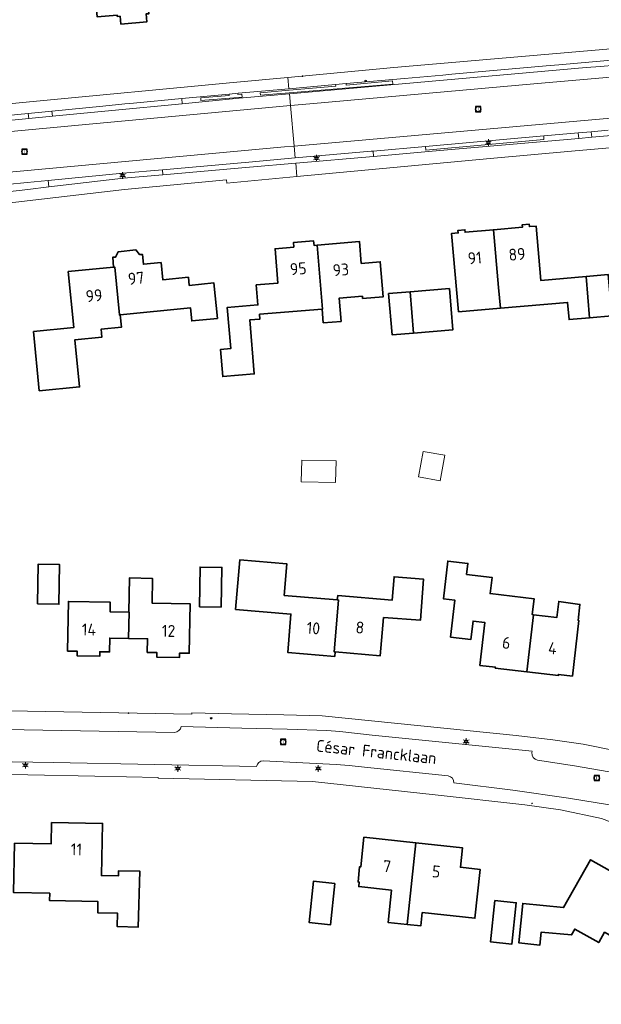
# Model space of a CAD drawing. Header units: metres. Extents: x 140853 to 145288, y 474558 to 480269.
# Tile 228 of 256: x 143730 to 143818, y 478371 to 478520. Entities that reach past the tile are written whole.
import ezdxf
from ezdxf.enums import TextEntityAlignment as Align

# ---------------------------------------------------------------- set-up
doc = ezdxf.new("R2010")
doc.units = ezdxf.units.M
doc.header["$MEASUREMENT"] = 0
for name, color, linetype, lineweight in [('B-WE-KL-ET_LS_OV_LICHTMAST-S', 190, 'Continuous', 18), ('B-WE-KL-WATER_BRANDLEIDING_PUT-S', 150, 'Continuous', 18), ('B-WE-OG-BEBOUWING-G', 7, 'Continuous', 35), ('B-WE-OG-BEBOUWING_BIJGEBOUW-G', 7, 'Continuous', 18), ('B-WE-OG-BEBOUWING_HUISNUMMER-T18', 10, 'Continuous', 18), ('B-WE-OG-BEBOUWING_STRAATNAAM-T18', 10, 'Continuous', 18), ('B-WE-OG-TERREIN_ERF-G', 7, 'Continuous', 18), ('B-WE-RI-GWA_RIOOLPUT-S', 30, 'Continuous', 18), ('B-WE-VH-VERHARDING_ASFALT-G', 252, 'Continuous', 18), ('B-WE-VH-VERHARDING_BETONSTRAATSTEEN-G', 252, 'Continuous', 18), ('B-WE-VH-VERHARDING_GRASBETONSTEEN-G', 70, 'Continuous', 18), ('B-WE-VH-VERHARDING_TEGEL-G', 252, 'Continuous', 18), ('X-XX-XX-ALGEMEEN-S', 7, 'Continuous', 18)]:
    doc.layers.add(name, color=color, linetype=linetype, lineweight=lineweight)
doc.styles.add('NLCS-ISO', font='txt')

# ---------------------------------------------------------------- blocks, each defined once
blk = doc.blocks.new('SIE-WEG_AFVALBAK_TYPE_01')
for radius in [0.25, 0.156]:
    blk.add_circle((0, 0), radius)
blk = doc.blocks.new('B-SIE-WEG_LICHTMAST-SO')
at = {"ltscale": 0.1}
for p, q in [((-1.1, 0.63), (-2.19, 1.27)), ((0, 1.27), (0, 2.53)), ((1.1, 0.63), (2.19, 1.27)), ((-1.1, -0.63), (-2.19, -1.27)), ((0, -1.27), (0, -2.53)), ((1.1, -0.63), (2.19, -1.27))]:
    blk.add_line(p, q, dxfattribs=at)
at = {"flags": 128}
for points in [[(-1.16, 0.5), (1.16, 0.5)], [(-1.16, -0.5), (1.16, -0.5)]]:
    blk.add_lwpolyline(points, dxfattribs=at)
at = {"ltscale": 0.1}
blk.add_circle((0, 0), 1.27, dxfattribs=at)
at = {"style": 'NLCS-ISO'}
blk.add_attdef('TYPE', text='', height=1.8, dxfattribs=at).set_placement((0, 2.53), align=Align.BOTTOM_CENTER)
blk = doc.blocks.new('SRI-PUT_INSPECTIE-SO')
at = {"lineweight": -3, "flags": 128}
blk.add_lwpolyline([(-2, -2), (2, -2), (2, 2), (-2, 2)], close=True, dxfattribs=at)
at = {"lineweight": -3, "ltscale": 1.5}
blk.add_circle((0, 0), 2, dxfattribs=at)
at = {"ltscale": 0.1, "style": 'NLCS-ISO'}
blk.add_text('I', height=2.5, dxfattribs=at).set_placement((0, -0.01), align=Align.MIDDLE_CENTER)
blk = doc.blocks.new('SIE-WEG_STRAATPOT_BRANDKRAAN-SO')
blk.add_ellipse((0, 0), major_axis=(-0.729, 0), ratio=0.685994)
at = {"style": 'NLCS-ISO'}
blk.add_text('BR', height=0.4, dxfattribs=at).set_placement((-0.3, -0.15))

msp = doc.modelspace()

# ---------------------------------------------------------------- linework, layer by layer
at = {"layer": 'B-WE-OG-BEBOUWING-G', "ltscale": 0.2, "flags": 128}
for points in [[(143752.807, 478523.263), (143752.514, 478526.641), (143755.901, 478526.934), (143755.032, 478536.957), (143751.495, 478536.65), (143752.07, 478530.015), (143741.212, 478529.073), (143741.98, 478520.319), (143744.98, 478520.582), (143744.998, 478520.378), (143745.445, 478520.417), (143745.549, 478519.221), (143749.464, 478519.561), (143749.36, 478520.756), (143749.789, 478520.793), (143749.751, 478521.222), (143752.013, 478521.418), (143751.86, 478523.181), (143752.807, 478523.263)], [(143802.981, 478476.252), (143813.152, 478477.14), (143813.379, 478474.54), (143816.479, 478474.811), (143815.978, 478481.05), (143809.089, 478480.449), (143808.371, 478488.678), (143807.365, 478488.59), (143807.332, 478488.969), (143806.286, 478488.877), (143806.319, 478488.499), (143801.918, 478488.115), (143802.706, 478479.4), (143802.981, 478476.252)], [(143796.635, 478475.698), (143802.981, 478476.252), (143802.706, 478479.4), (143801.918, 478488.115), (143797.642, 478487.742), (143797.609, 478488.12), (143796.563, 478488.029), (143796.596, 478487.65), (143795.6, 478487.563), (143796.635, 478475.698)], [(143775.265, 478485.786), (143774.777, 478485.745), (143774.719, 478486.443), (143771.659, 478486.188), (143771.717, 478485.49), (143768.887, 478485.254), (143769.32, 478480.062), (143766.031, 478479.788), (143766.284, 478476.759), (143761.65, 478476.373), (143762.169, 478470.144), (143760.634, 478470.016), (143760.975, 478465.921), (143765.739, 478466.318), (143765.058, 478474.489), (143766.602, 478474.618), (143766.543, 478475.335), (143776, 478476.124), (143776.07, 478476.129), (143775.265, 478485.786)], [(143775.265, 478485.786), (143776.07, 478476.129), (143776, 478476.124), (143776.173, 478474.041), (143778.864, 478474.265), (143778.573, 478477.763), (143782.11, 478478.058), (143782.137, 478477.739), (143785.246, 478477.998), (143784.807, 478483.27), (143781.937, 478483.03), (143781.663, 478486.319), (143775.265, 478485.786)], [(143745.462, 478475.255), (143756.091, 478476.295), (143756.284, 478474.325), (143760.155, 478474.703), (143759.63, 478480.078), (143755.887, 478479.712), (143755.768, 478480.936), (143751.896, 478480.557), (143751.641, 478483.165), (143748.954, 478482.902), (143748.808, 478484.395), (143748.38, 478484.353), (143747.828, 478485.064), (143745.144, 478484.801), (143744.74, 478483.997), (143744.312, 478483.955), (143744.458, 478482.462), (143744.616, 478482.477), (143745.327, 478475.242), (143745.462, 478475.255)], [(143744.458, 478482.462), (143737.588, 478481.79), (143738.418, 478473.31), (143732.337, 478472.715), (143733.213, 478463.758), (143739.294, 478464.353), (143738.596, 478471.489), (143742.676, 478471.888), (143742.561, 478473.072), (143745.646, 478473.374), (143745.462, 478475.255), (143745.327, 478475.242), (143744.616, 478482.477), (143744.458, 478482.462)], [(143816.479, 478474.811), (143819.854, 478475.105), (143819.31, 478481.341), (143815.978, 478481.05), (143816.479, 478474.811)], [(143789.315, 478478.728), (143786.071, 478478.458), (143786.59, 478472.23), (143789.824, 478472.499), (143789.315, 478478.728)], [(143789.824, 478472.499), (143795.792, 478472.995), (143795.273, 478479.224), (143789.315, 478478.728), (143789.824, 478472.499)], [(143777.968, 478424.253), (143777.829, 478424.265), (143778.494, 478432.112), (143778.306, 478432.128), (143770.275, 478432.815), (143770.682, 478437.567), (143763.548, 478438.178), (143762.908, 478430.695), (143771.28, 478429.979), (143770.819, 478424.157), (143777.916, 478423.595), (143777.968, 478424.253)], [(143807.984, 478429.891), (143807.811, 478429.911), (143808.089, 478432.315), (143801.434, 478433.086), (143801.719, 478435.54), (143797.864, 478435.987), (143798.057, 478437.646), (143795.027, 478437.997), (143794.367, 478432.305), (143796.086, 478432.106), (143795.436, 478426.504), (143798.526, 478426.145), (143798.847, 478428.917), (143800.635, 478428.71), (143799.884, 478422.233), (143802.228, 478421.961), (143802.21, 478421.802), (143806.983, 478421.249), (143807.984, 478429.891)], [(143732.914, 478431.537), (143736.173, 478431.479), (143736.279, 478437.468), (143733.02, 478437.526), (143732.914, 478431.537)], [(143757.438, 478431.094), (143760.72, 478431.034), (143760.834, 478437.045), (143757.544, 478437.103), (143757.438, 478431.094)], [(143746.742, 478430.292), (143746.801, 478430.291), (143746.73, 478426.299), (143749.59, 478426.252), (143749.544, 478424.182), (143751.005, 478424.156), (143750.993, 478423.476), (143754.412, 478423.416), (143754.424, 478424.096), (143755.894, 478424.07), (143756.026, 478431.559), (143750.267, 478431.661), (143750.333, 478435.39), (143746.833, 478435.452), (143746.742, 478430.292)], [(143778.306, 478432.128), (143778.494, 478432.112), (143777.829, 478424.265), (143777.968, 478424.253), (143784.812, 478423.673), (143785.296, 478429.455), (143790.891, 478429.043), (143791.348, 478435.258), (143786.896, 478435.639), (143786.592, 478432.082), (143778.362, 478432.786), (143778.306, 478432.128)], [(143746.742, 478430.292), (143743.923, 478430.342), (143743.948, 478431.782), (143737.611, 478431.894), (143737.479, 478424.395), (143738.948, 478424.357), (143738.937, 478423.677), (143742.356, 478423.62), (143742.367, 478424.3), (143743.837, 478424.276), (143743.871, 478426.346), (143746.73, 478426.299), (143746.801, 478430.291), (143746.742, 478430.292)], [(143806.983, 478421.249), (143811.756, 478420.696), (143811.774, 478420.854), (143813.874, 478420.611), (143814.842, 478429.023), (143814.733, 478429.036), (143815.012, 478431.46), (143811.817, 478431.903), (143811.536, 478429.479), (143807.984, 478429.891), (143806.983, 478421.249)], [(143735.053, 478398.484), (143734.982, 478395.215), (143729.463, 478395.335), (143729.3, 478387.877), (143734.798, 478387.757), (143734.774, 478386.657), (143742.083, 478386.497), (143742.046, 478384.808), (143745.055, 478384.742), (143745.011, 478382.721), (143748.193, 478382.651), (143748.424, 478391.1), (143745.195, 478391.171), (143745.178, 478390.371), (143742.608, 478390.427), (143742.781, 478398.315), (143735.053, 478398.484)], [(143790.168, 478395.398), (143782.332, 478396.233), (143781.854, 478391.748), (143781.685, 478391.766), (143781.441, 478389.469), (143781.61, 478389.451), (143781.543, 478388.775), (143786.499, 478388.217), (143785.98, 478383.344), (143788.883, 478383.035), (143790.168, 478395.398)], [(143788.883, 478383.035), (143790.942, 478382.816), (143791.156, 478384.824), (143799.13, 478383.975), (143799.917, 478391.363), (143796.924, 478391.682), (143797.24, 478394.645), (143790.168, 478395.398), (143788.883, 478383.035)], [(143822.486, 478379.776), (143826.567, 478387.145), (143825.531, 478387.721), (143825.691, 478387.998), (143820.911, 478390.76), (143820.751, 478390.483), (143816.63, 478392.825), (143812.534, 478385.587), (143806.374, 478386.233), (143805.749, 478380.265), (143808.971, 478379.928), (143809.175, 478381.877), (143813.753, 478381.448), (143814.247, 478382.33), (143817.867, 478380.301), (143818.747, 478381.871), (143822.486, 478379.776)], [(143777.954, 478389.26), (143774.725, 478389.606), (143774.052, 478383.332), (143777.284, 478382.992), (143777.954, 478389.26)], [(143802.157, 478386.675), (143801.5, 478380.399), (143804.732, 478380.06), (143805.389, 478386.336), (143802.157, 478386.675)]]:
    msp.add_lwpolyline(points, close=True, dxfattribs=at)
at = {"layer": 'B-WE-OG-BEBOUWING_BIJGEBOUW-G', "ltscale": 0.2, "flags": 128}
for points in [[(143794.57, 478454.003), (143791.295, 478454.603), (143790.586, 478450.737), (143793.861, 478450.137), (143794.57, 478454.003)], [(143772.858, 478450.002), (143778.012, 478449.894), (143778.136, 478453.162), (143772.927, 478453.271), (143772.858, 478450.002)]]:
    msp.add_lwpolyline(points, close=True, dxfattribs=at)
at = {"layer": 'B-WE-OG-TERREIN_ERF-G', "ltscale": 0.2, "flags": 128}
for points in [[(143752.807, 478523.263), (143751.86, 478523.181), (143752.013, 478521.418), (143749.751, 478521.222), (143749.789, 478520.793), (143749.36, 478520.756), (143749.464, 478519.561), (143745.549, 478519.221), (143745.445, 478520.417), (143744.998, 478520.378), (143744.98, 478520.582), (143741.98, 478520.319), (143741.212, 478529.073), (143752.07, 478530.015), (143751.495, 478536.65), (143755.032, 478536.957), (143755.901, 478526.934), (143752.514, 478526.641), (143752.807, 478523.263)], [(143813.152, 478477.14), (143802.981, 478476.252), (143796.635, 478475.698), (143795.6, 478487.563), (143796.596, 478487.65), (143796.563, 478488.029), (143797.609, 478488.12), (143797.642, 478487.742), (143801.918, 478488.115), (143806.319, 478488.499), (143806.286, 478488.877), (143807.332, 478488.969), (143807.365, 478488.59), (143808.371, 478488.678), (143809.089, 478480.449), (143815.978, 478481.05), (143819.31, 478481.341), (143819.854, 478475.105), (143816.479, 478474.811), (143813.379, 478474.54), (143813.152, 478477.14)], [(143776, 478476.124), (143766.543, 478475.335), (143766.602, 478474.618), (143765.058, 478474.489), (143765.739, 478466.318), (143760.975, 478465.921), (143760.634, 478470.016), (143762.169, 478470.144), (143761.65, 478476.373), (143766.284, 478476.759), (143766.031, 478479.788), (143769.32, 478480.062), (143768.887, 478485.254), (143771.717, 478485.49), (143771.659, 478486.188), (143774.719, 478486.443), (143774.777, 478485.745), (143775.265, 478485.786), (143781.663, 478486.319), (143781.937, 478483.03), (143784.807, 478483.27), (143785.246, 478477.998), (143782.137, 478477.739), (143782.11, 478478.058), (143778.573, 478477.763), (143778.864, 478474.265), (143776.173, 478474.041), (143776, 478476.124)], [(143744.458, 478482.462), (143744.312, 478483.955), (143744.74, 478483.997), (143745.144, 478484.801), (143747.828, 478485.064), (143748.38, 478484.353), (143748.808, 478484.395), (143748.954, 478482.902), (143751.641, 478483.165), (143751.896, 478480.557), (143755.768, 478480.936), (143755.887, 478479.712), (143759.63, 478480.078), (143760.155, 478474.703), (143756.284, 478474.325), (143756.091, 478476.295), (143745.462, 478475.255), (143745.646, 478473.374), (143742.561, 478473.072), (143742.676, 478471.888), (143738.596, 478471.489), (143739.294, 478464.353), (143733.213, 478463.758), (143732.337, 478472.715), (143738.418, 478473.31), (143737.588, 478481.79), (143744.458, 478482.462)], [(143789.824, 478472.499), (143786.59, 478472.23), (143786.071, 478478.458), (143789.315, 478478.728), (143795.273, 478479.224), (143795.792, 478472.995), (143789.824, 478472.499)], [(143778.306, 478432.128), (143778.362, 478432.786), (143786.592, 478432.082), (143786.896, 478435.639), (143791.348, 478435.258), (143790.891, 478429.043), (143785.296, 478429.455), (143784.812, 478423.673), (143777.968, 478424.253), (143777.916, 478423.595), (143770.819, 478424.157), (143771.28, 478429.979), (143762.908, 478430.695), (143763.548, 478438.178), (143770.682, 478437.567), (143770.275, 478432.815), (143778.306, 478432.128)], [(143807.984, 478429.891), (143811.536, 478429.479), (143811.817, 478431.903), (143815.012, 478431.46), (143814.733, 478429.036), (143814.842, 478429.023), (143813.874, 478420.611), (143811.774, 478420.854), (143811.756, 478420.696), (143806.983, 478421.249), (143802.21, 478421.802), (143802.228, 478421.961), (143799.884, 478422.233), (143800.635, 478428.71), (143798.847, 478428.917), (143798.526, 478426.145), (143795.436, 478426.504), (143796.086, 478432.106), (143794.367, 478432.305), (143795.027, 478437.997), (143798.057, 478437.646), (143797.864, 478435.987), (143801.719, 478435.54), (143801.434, 478433.086), (143808.089, 478432.315), (143807.811, 478429.911), (143807.984, 478429.891)], [(143732.914, 478431.537), (143733.02, 478437.526), (143736.279, 478437.468), (143736.173, 478431.479), (143732.914, 478431.537)], [(143757.438, 478431.094), (143757.544, 478437.103), (143760.834, 478437.045), (143760.72, 478431.034), (143757.438, 478431.094)], [(143746.73, 478426.299), (143743.871, 478426.346), (143743.837, 478424.276), (143742.367, 478424.3), (143742.356, 478423.62), (143738.937, 478423.677), (143738.948, 478424.357), (143737.479, 478424.395), (143737.611, 478431.894), (143743.948, 478431.782), (143743.923, 478430.342), (143746.742, 478430.292), (143746.833, 478435.452), (143750.333, 478435.39), (143750.267, 478431.661), (143756.026, 478431.559), (143755.894, 478424.07), (143754.424, 478424.096), (143754.412, 478423.416), (143750.993, 478423.476), (143751.005, 478424.156), (143749.544, 478424.182), (143749.59, 478426.252), (143746.73, 478426.299)], [(143735.053, 478398.484), (143742.781, 478398.315), (143742.608, 478390.427), (143745.178, 478390.371), (143745.195, 478391.171), (143748.424, 478391.1), (143748.193, 478382.651), (143745.011, 478382.721), (143745.055, 478384.742), (143742.046, 478384.808), (143742.083, 478386.497), (143734.774, 478386.657), (143734.798, 478387.757), (143729.3, 478387.877), (143729.463, 478395.335), (143734.982, 478395.215), (143735.053, 478398.484)], [(143790.168, 478395.398), (143797.24, 478394.645), (143796.924, 478391.682), (143799.917, 478391.363), (143799.13, 478383.975), (143791.156, 478384.824), (143790.942, 478382.816), (143788.883, 478383.035), (143785.98, 478383.344), (143786.499, 478388.217), (143781.543, 478388.775), (143781.61, 478389.451), (143781.441, 478389.469), (143781.685, 478391.766), (143781.854, 478391.748), (143782.332, 478396.233), (143790.168, 478395.398)], [(143826.567, 478387.145), (143832.43, 478383.882), (143830.654, 478380.709), (143834.864, 478378.353), (143830.841, 478371.173), (143823.574, 478375.246), (143825.246, 478378.229), (143822.486, 478379.776), (143818.747, 478381.871), (143817.867, 478380.301), (143814.247, 478382.33), (143813.753, 478381.448), (143809.175, 478381.877), (143808.971, 478379.928), (143805.749, 478380.265), (143806.374, 478386.233), (143812.534, 478385.587), (143816.63, 478392.825), (143820.751, 478390.483), (143820.911, 478390.76), (143825.691, 478387.998), (143825.531, 478387.721), (143826.567, 478387.145)], [(143777.954, 478389.26), (143777.284, 478382.992), (143774.052, 478383.332), (143774.725, 478389.606), (143777.954, 478389.26)], [(143802.157, 478386.675), (143805.389, 478386.336), (143804.732, 478380.06), (143801.5, 478380.399), (143802.157, 478386.675)]]:
    msp.add_lwpolyline(points, close=True, dxfattribs=at)
for points in [[(143699.181, 478533.23), (143682.716, 478515.027), (143682.888, 478511.212), (143683.069, 478509.246), (143683.123, 478508.961), (143684.049, 478507.306), (143685.639, 478506.204), (143708.282, 478505.179), (143731.701, 478507.476), (143762.52, 478510.403), (143770.82, 478511.168), (143786.862, 478512.648), (143839, 478517.168), (143878.491, 478520.537)], [(143922.539, 478509.615), (143901.135, 478507.769), (143854.792, 478503.738), (143854.804, 478503.599), (143813.747, 478500), (143801.415, 478498.919), (143772.204, 478496.16), (143761.589, 478495.158), (143761.541, 478495.665), (143746.078, 478494.216), (143710.995, 478490.115)], [(143714.778, 478415.612), (143756.273, 478414.856), (143756.276, 478415.026), (143762.286, 478414.918), (143770.187, 478414.731), (143776.017, 478414.612), (143805.361, 478411.598), (143810.929, 478410.974), (143815.518, 478410.318), (143820.249, 478409.375)], [(143835.257, 478357.939), (143846.73, 478378.706), (143848.11, 478381.211), (143847.872, 478383.476), (143839.588, 478388.06), (143832.784, 478391.85), (143830.168, 478393.392), (143823.329, 478397.139), (143818.292, 478399.074), (143812.081, 478400.363), (143806.694, 478401.111), (143793.126, 478402.646), (143774.548, 478404.676), (143751.185, 478405.172), (143751.187, 478405.272), (143741.636, 478405.474), (143731.468, 478405.668), (143724.337, 478405.787)]]:
    msp.add_lwpolyline(points, dxfattribs=at)
at = {"layer": 'B-WE-VH-VERHARDING_ASFALT-G', "ltscale": 0.2, "flags": 128}
for points in [[(143922.109, 478514.093), (143921.524, 478520.193), (143883.591, 478516.855), (143840.542, 478513.025), (143808.585, 478510.235), (143774.131, 478507.165), (143771.214, 478506.896), (143771.778, 478500.781), (143892.129, 478511.414), (143922.109, 478514.093)], [(143718.138, 478503.637), (143706.426, 478501.719), (143714.468, 478501.829), (143726.696, 478502.773), (143741.332, 478504.141), (143771.214, 478506.896), (143771.05, 478508.671), (143763.448, 478508), (143754.846, 478507.188), (143744.161, 478506.179), (143735.185, 478505.302), (143731.613, 478504.953), (143718.138, 478503.637)]]:
    msp.add_lwpolyline(points, close=True, dxfattribs=at)
for points in [[(143820.381, 478513.029), (143818.119, 478512.829), (143818.119, 478512.829), (143815.948, 478512.637), (143794.358, 478510.73), (143771.05, 478508.671), (143771.214, 478506.896), (143774.131, 478507.165), (143808.585, 478510.235), (143840.542, 478513.025)], [(143892.129, 478511.414), (143771.778, 478500.781), (143771.943, 478498.986), (143783.403, 478500), (143783.716, 478500.028), (143791.669, 478500.734), (143809.532, 478502.319), (143814.774, 478502.784), (143816.716, 478502.956), (143819.311, 478503.186)], [(143722.039, 478496.223), (143763.215, 478500), (143770.308, 478500.651), (143771.778, 478500.781), (143771.214, 478506.896), (143741.332, 478504.141), (143726.696, 478502.773)], [(143728.279, 478494.96), (143731.35, 478495.26), (143734.535, 478495.571), (143745.861, 478496.677), (143751.848, 478497.207), (143764.926, 478498.365), (143771.943, 478498.986), (143771.778, 478500.781), (143770.308, 478500.651), (143763.215, 478500), (143722.039, 478496.223)]]:
    msp.add_lwpolyline(points, dxfattribs=at)
at = {"layer": 'B-WE-VH-VERHARDING_BETONSTRAATSTEEN-G', "ltscale": 0.2, "flags": 128}
for points in [[(143820.249, 478409.375), (143815.518, 478410.318), (143810.929, 478410.974), (143805.361, 478411.598), (143776.017, 478414.612), (143770.187, 478414.731), (143762.286, 478414.918), (143756.276, 478415.026), (143756.273, 478414.856), (143714.778, 478415.612)], [(143724.337, 478405.787), (143731.468, 478405.668), (143741.636, 478405.474), (143751.187, 478405.272), (143751.185, 478405.172), (143774.548, 478404.676), (143793.126, 478402.646), (143806.694, 478401.111), (143812.081, 478400.363), (143818.292, 478399.074)]]:
    msp.add_lwpolyline(points, dxfattribs=at)
for points in [[(143824.389, 478405.28), (143814.201, 478407.031), (143808.614, 478407.909), (143808.614, 478407.909, -0.4123376), (143807.751, 478409.04), (143807.751, 478409.04), (143807.769, 478409.227), (143783.582, 478411.682), (143778.701, 478412.213), (143776.699, 478412.381), (143770.701, 478412.602), (143763.847, 478412.752), (143754.666, 478412.98), (143754.666, 478412.98, -0.3558972), (143753.677, 478412.078), (143753.677, 478412.078), (143716.64, 478412.718)], [(143716.64, 478412.718), (143753.677, 478412.078), (143753.677, 478412.078, 0.3558972), (143754.666, 478412.98), (143754.666, 478412.98), (143763.847, 478412.752), (143770.701, 478412.602), (143776.699, 478412.381), (143778.701, 478412.213), (143783.582, 478411.682), (143807.769, 478409.227), (143807.751, 478409.04), (143807.751, 478409.04, 0.4123376), (143808.614, 478407.909), (143808.614, 478407.909), (143814.201, 478407.031), (143824.389, 478405.28)], [(143719.788, 478407.79), (143735.329, 478407.534), (143766.088, 478406.914), (143766.088, 478406.914, -0.376215), (143767.102, 478407.795), (143767.102, 478407.795), (143778.129, 478407.223), (143780.116, 478407.072), (143782.406, 478406.845), (143795.069, 478405.504), (143795.069, 478405.504, -0.3986354), (143795.949, 478404.455), (143795.949, 478404.455), (143804.859, 478403.353), (143813.278, 478402.137), (143821.662, 478400.775)], [(143821.662, 478400.775), (143813.278, 478402.137), (143804.859, 478403.353), (143795.949, 478404.455), (143795.949, 478404.455, 0.3986354), (143795.069, 478405.504), (143795.069, 478405.504), (143782.406, 478406.845), (143780.116, 478407.072), (143778.129, 478407.223), (143767.102, 478407.795), (143767.102, 478407.795, 0.376215), (143766.088, 478406.914), (143766.088, 478406.914), (143735.329, 478407.534), (143719.788, 478407.79)]]:
    msp.add_lwpolyline(points, format="xyb", dxfattribs=at)
at = {"layer": 'B-WE-VH-VERHARDING_GRASBETONSTEEN-G', "ltscale": 0.2, "flags": 128}
for points in [[(143826.551, 478514.358), (143811.826, 478513.063), (143809.923, 478512.895), (143809.923, 478512.895), (143795.652, 478511.64), (143794.297, 478511.521), (143788.47, 478511.008), (143779.626, 478510.222), (143779.648, 478509.974), (143786.655, 478510.639), (143786.698, 478510.161), (143771.036, 478508.827), (143766.679, 478508.456), (143766.646, 478508.845), (143770.999, 478509.223), (143778.074, 478509.837), (143778.053, 478510.083), (143770.978, 478509.454), (143763.285, 478508.771), (143763.258, 478508.572), (143763.865, 478508.63), (143763.907, 478508.192), (143757.674, 478507.663), (143757.639, 478508.051), (143761.935, 478508.435), (143761.915, 478508.641), (143754.773, 478507.961), (143754.846, 478507.188), (143763.448, 478508), (143771.05, 478508.671), (143794.358, 478510.73), (143815.948, 478512.637), (143818.119, 478512.829), (143820.381, 478513.029)], [(143819.311, 478503.186), (143816.716, 478502.956), (143816.799, 478502.111), (143839.739, 478504.115)]]:
    msp.add_lwpolyline(points, dxfattribs=at)
for points in [[(143779.626, 478510.222), (143778.053, 478510.083), (143778.074, 478509.837), (143770.999, 478509.223), (143766.646, 478508.845), (143766.679, 478508.456), (143771.036, 478508.827), (143786.698, 478510.161), (143786.655, 478510.639), (143779.648, 478509.974), (143779.626, 478510.222)], [(143754.773, 478507.961), (143747.449, 478507.265), (143746.165, 478507.143), (143742.813, 478506.824), (143735.11, 478506.072), (143735.185, 478505.302), (143744.161, 478506.179), (143754.846, 478507.188), (143754.773, 478507.961)], [(143763.285, 478508.771), (143761.915, 478508.641), (143761.935, 478508.435), (143757.639, 478508.051), (143757.674, 478507.663), (143763.907, 478508.192), (143763.865, 478508.63), (143763.258, 478508.572), (143763.285, 478508.771)], [(143708.697, 478503.494), (143713.946, 478503.441), (143718.138, 478503.637), (143731.613, 478504.953), (143731.537, 478505.723), (143708.697, 478503.494)], [(143731.613, 478504.953), (143735.185, 478505.302), (143735.11, 478506.072), (143731.537, 478505.723), (143731.613, 478504.953)], [(143783.716, 478500.028), (143783.783, 478499.222), (143792.645, 478500), (143814.846, 478501.94), (143814.774, 478502.784), (143809.532, 478502.319), (143809.58, 478501.755), (143791.718, 478500.177), (143791.669, 478500.734), (143783.716, 478500.028)], [(143809.532, 478502.319), (143791.669, 478500.734), (143791.718, 478500.177), (143809.58, 478501.755), (143809.532, 478502.319)], [(143814.846, 478501.94), (143816.799, 478502.111), (143816.716, 478502.956), (143814.774, 478502.784), (143814.846, 478501.94)], [(143783.783, 478499.222), (143783.716, 478500.028), (143783.403, 478500), (143771.943, 478498.986), (143764.926, 478498.365), (143751.848, 478497.207), (143751.924, 478496.426), (143764.994, 478497.573), (143772.017, 478498.189), (143783.783, 478499.222)], [(143734.535, 478495.571), (143734.666, 478494.591), (143745.929, 478495.9), (143751.924, 478496.426), (143751.848, 478497.207), (143745.861, 478496.677), (143734.535, 478495.571)], [(143734.666, 478494.591), (143734.535, 478495.571), (143731.35, 478495.26), (143728.279, 478494.96), (143728.387, 478493.862), (143731.459, 478494.219), (143734.666, 478494.591)]]:
    msp.add_lwpolyline(points, close=True, dxfattribs=at)
at = {"layer": 'B-WE-VH-VERHARDING_TEGEL-G', "ltscale": 0.2, "flags": 128}
for points in [[(143839, 478517.168), (143786.862, 478512.648), (143770.82, 478511.168), (143770.978, 478509.454), (143778.053, 478510.083), (143779.626, 478510.222), (143788.47, 478511.008), (143794.297, 478511.521), (143795.652, 478511.64), (143795.652, 478511.64), (143809.923, 478512.895), (143811.826, 478513.063), (143826.551, 478514.358)], [(143708.697, 478503.494), (143731.537, 478505.723), (143735.11, 478506.072), (143742.813, 478506.824), (143746.165, 478507.143), (143747.449, 478507.265), (143754.773, 478507.961), (143761.915, 478508.641), (143761.915, 478508.641), (143763.285, 478508.771), (143770.978, 478509.454), (143770.82, 478511.168), (143762.52, 478510.403), (143731.701, 478507.476), (143708.282, 478505.179)]]:
    msp.add_lwpolyline(points, dxfattribs=at)
msp.add_lwpolyline([(143816.799, 478502.111), (143814.846, 478501.94), (143792.645, 478500), (143783.783, 478499.222), (143772.017, 478498.189), (143772.204, 478496.16), (143801.415, 478498.919), (143813.747, 478500), (143854.804, 478503.599), (143854.792, 478503.738), (143901.135, 478507.769), (143922.539, 478509.615), (143922.38, 478511.266), (143839.739, 478504.115), (143816.799, 478502.111)], close=True, dxfattribs=at)
msp.add_lwpolyline([(143720.969, 478493), (143698.45, 478490.383), (143698.299, 478491.312), (143685.012, 478486.902), (143685.012, 478486.902, 0.2393492), (143683.235, 478485.019), (143683.235, 478485.019), (143687.336, 478485.853), (143694.185, 478488.178), (143710.995, 478490.115), (143746.078, 478494.216), (143761.541, 478495.665), (143761.589, 478495.158), (143772.204, 478496.16), (143772.017, 478498.189), (143764.994, 478497.573), (143751.924, 478496.426), (143745.929, 478495.9), (143734.666, 478494.591), (143731.459, 478494.219), (143728.387, 478493.862), (143723.89, 478493.339), (143720.969, 478493)], format="xyb", close=True, dxfattribs=at)

# ---------------------------------------------------------------- block references
at = {"layer": 'B-WE-KL-ET_LS_OV_LICHTMAST-S', "xscale": 0.2, "yscale": 0.2, "zscale": 0.2}
for p in [(143801.165, 478501.317), (143775.157, 478498.941), (143745.812, 478496.334), (143797.799, 478410.715), (143731.11, 478407.127), (143754.163, 478406.614), (143775.424, 478406.64)]:
    msp.add_blockref('B-SIE-WEG_LICHTMAST-SO', p, dxfattribs=at)
at = {"layer": 'B-WE-KL-WATER_BRANDLEIDING_PUT-S', "xscale": 0.2, "yscale": 0.2, "zscale": 0.2}
for p in [(143782.594, 478510.621), (143759.226, 478414.224)]:
    msp.add_blockref('SIE-WEG_STRAATPOT_BRANDKRAAN-SO', p, dxfattribs=at)
at = {"layer": 'B-WE-RI-GWA_RIOOLPUT-S', "xscale": 0.2, "yscale": 0.2, "zscale": 0.2}
for p in [(143799.625, 478506.374), (143730.964, 478499.933), (143770.108, 478410.647), (143817.556, 478405.191)]:
    msp.add_blockref('SRI-PUT_INSPECTIE-SO', p, dxfattribs=at)
at = {"layer": 'X-XX-XX-ALGEMEEN-S', "xscale": 0.2, "yscale": 0.2, "zscale": 0.2}
for p in [(143773.025, 478511.351), (143746.705, 478415.011), (143807.779, 478401.352)]:
    msp.add_blockref('SIE-WEG_AFVALBAK_TYPE_01', p, dxfattribs=at)

# ---------------------------------------------------------------- texts
at = {"layer": 'B-WE-OG-BEBOUWING_HUISNUMMER-T18', "style": 'NLCS-ISO'}
for s, rotation, p in [('89', 5, (143805.492, 478484.412)), ('91', 5, (143799.107, 478483.855)), ('95', 4.8, (143772.391, 478482.235)), ('93', 4.8, (143778.837, 478482.07)), ('97', 5.6, (143747.855, 478480.784)), ('99', 5.6, (143741.492, 478478.153)), ('10', 355.5, (143774.683, 478427.864)), ('8', 355.2, (143781.728, 478427.949)), ('14', 359, (143740.717, 478427.648)), ('12', 359, (143752.777, 478427.445)), ('6', 353.4, (143803.885, 478425.635)), ('4', 353.4, (143810.88, 478424.824)), ('11', 358.7, (143738.829, 478394.4)), ('7', 353.9, (143785.826, 478391.838)), ('5', 353.9, (143793.28, 478391.044))]:
    msp.add_text(s, height=1.8, rotation=rotation, dxfattribs=at).set_placement(p, align=Align.MIDDLE_CENTER)
at = {"layer": 'B-WE-OG-BEBOUWING_STRAATNAAM-T18', "style": 'NLCS-ISO'}
msp.add_text('César Francklaan', height=1.8, rotation=353.9, dxfattribs=at).set_placement((143784.222, 478409.136), align=Align.MIDDLE_CENTER)

doc.saveas('drawing.dxf')
